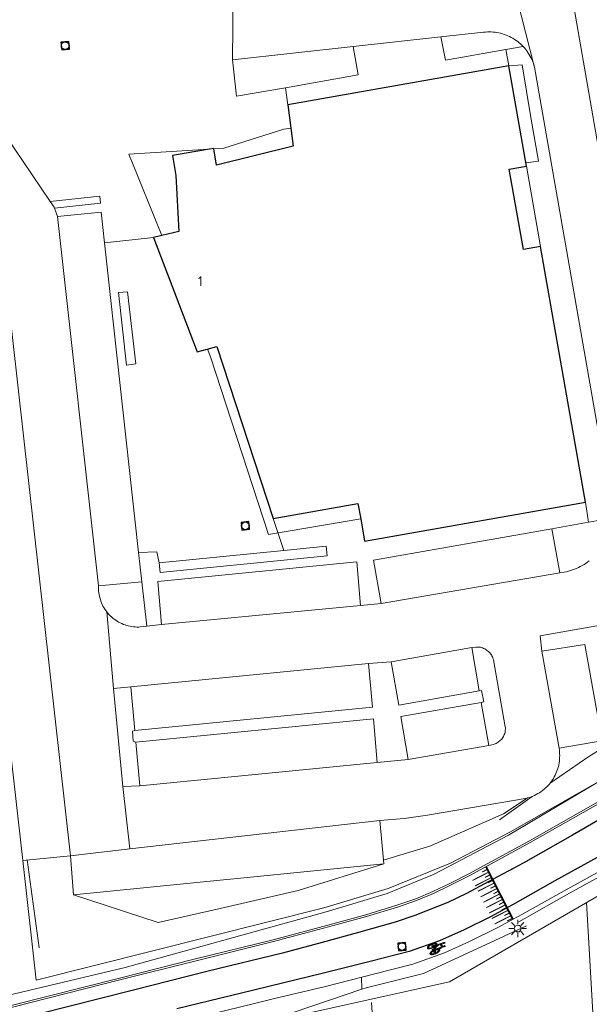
# Model space of a CAD drawing. Header units: metres. Extents: x 174282 to 175177, y 462028 to 462851.
# Tile 4 of 256: x 174359 to 174418, y 462181 to 462282. Entities that reach past the tile are written whole.
import ezdxf

# ---------------------------------------------------------------- set-up
doc = ezdxf.new("R2010")
doc.units = ezdxf.units.M
doc.linetypes.add('VW-1-1_STREEP', pattern=[2, 1, -1])
for name, color, linetype, lineweight in [('B-WE-IE-MEUBILAIR_WEGMEUBILAIR-LICHTMAST-S', 8, 'Continuous', 20), ('B-WE-OG-BEBOUWING-G', 8, 'Continuous', 30), ('B-WE-OG-BEBOUWING_HUISNUMMER-T20', 8, 'Continuous', 20), ('B-WE-OG-TERREIN_GROEN-G', 8, 'Continuous', 20), ('B-WE-OG-TERREINAFSCHEIDING-G', 8, 'IE-TERREINAFSCHEIDING-KUNSTMATIG-DICHT', 20), ('B-WE-OG-WEG_VERHARD_GESLOTEN -G', 8, 'Continuous', 20), ('B-WE-OG-WEG_VERHARD_OPEN -G', 8, 'Continuous', 20), ('B-WE-RI-VWA_RIOOLPUT_INSPECTIEPUT-S', 8, 'Continuous', 20), ('B-WE-VW-MARKERING_LANGS_STREEP_11_010-G', 8, 'VW-1-1_STREEP', 13), ('B-WE-VW-MARKERING_LANGS_STREEP_DOORGETROKKEN_010-G', 8, 'Continuous', 20), ('B-WE-VW-MARKERING_LANGS_STREEP_DOORGETROKKEN_020-G', 8, 'Continuous', 20), ('B-WE-VW-MARKERING_SYMBOOL-G', 8, 'Continuous', 20), ('B-XX-KG-GRENS_PERCEEL-BEREKEND-G', 213, 'Continuous', 20), ('B-XX-KG-GRENS_PERCEEL-G', 213, 'Continuous', 20)]:
    doc.layers.add(name, color=color, linetype=linetype, lineweight=lineweight)
doc.layers.add('B-WE-VH-MATERIAALGRENS-G', color=8, linetype='Continuous')
doc.styles.add('NLCS-ISO-M500-T20', font='NLCS-ISO.ttf', dxfattribs={"height": 1})
doc.linetypes.add('IE-TERREINAFSCHEIDING-KUNSTMATIG-DICHT', pattern='A,8,-1,[82,NLCS.SHX,S=0.75,R=90,X=0,Y=0],-1', length=10)

# ---------------------------------------------------------------- blocks, each defined once
blk = doc.blocks.new('B-SRI-PUT_VWA-SO')
at = {"flags": 128}
blk.add_lwpolyline([(-2, 2), (2, 2), (2, -2), (-2, -2)], close=True, dxfattribs=at)
at = {"lineweight": -3, "flags": 128}
blk.add_lwpolyline([(2, -2), (2, 2), (-2, 2), (-2, -2)], close=True, dxfattribs=at)
at = {"lineweight": -3}
blk.add_circle((0, 0), 2, dxfattribs=at)
blk = doc.blocks.new('Lichtmast bestaand')
for p, q in [((-0.45, 0), (-0.9, 0)), ((-0.32, 0.32), (-0.64, 0.64)), ((0, 0.45), (0, 0.9)), ((0.32, 0.32), (0.64, 0.64)), ((0.45, 0), (0.9, 0)), ((-0.32, -0.32), (-0.64, -0.64)), ((0, -0.9), (0, -0.45)), ((0.32, -0.32), (0.64, -0.64))]:
    blk.add_line(p, q)
blk.add_circle((0, 0), 0.35)
blk = doc.blocks.new('fietssymbool')
for p, q in [((-0.24, 1.24), (-0.26, 1.05)), ((-0.23, 1.35), (-0.24, 1.24)), ((-0.19, 1.74), (-0.23, 1.35)), ((-0.22, 0.99), (-0.2, 1.14)), ((-0.2, 1.14), (0.01, 0.56)), ((-0.18, 1.8), (-0.19, 1.74)), ((-0.18, 1.36), (-0.19, 1.25)), ((-0.19, 1.25), (-0.05, 0.85)), ((0.01, 1.36), (-0.18, 1.36)), ((-0.17, 1.52), (-0.15, 1.65)), ((-0.01, 1.52), (-0.17, 1.52)), ((-0.06, 1.86), (-0.11, 1.86)), ((-0.11, 1.7), (-0.06, 1.7)), ((-0.06, 1.7), (-0.06, 1.86)), ((0.16, 1.52), (-0.01, 1.52)), ((0.15, 1.36), (0.01, 1.36)), ((0.07, 0.65), (0.15, 1.36)), ((0.12, 1.73), (0.12, 1.71)), ((0.18, 1.26), (0.12, 0.65)), ((0.26, 1.74), (0.13, 1.74)), ((0.14, 1.67), (0.18, 1.65)), ((0.18, 1.65), (0.16, 1.52)), ((0.22, 1.06), (0.18, 1.26)), ((0.2, 1.43), (0.22, 1.62)), ((0.27, 1.05), (0.2, 1.43)), ((0.22, 1.62), (0.23, 1.61)), ((0.23, 1), (0.22, 1.06)), ((0.24, 1.61), (0.26, 1.73)), ((-0.47, 0.65), (-0.47, 0.57)), ((-0.47, 0.57), (-0.47, 0.49)), ((-0.43, 0.06), (-0.41, 0.03)), ((-0.36, 0.51), (-0.35, 0.61)), ((-0.3, 0.51), (-0.32, 0.49)), ((-0.29, 0.94), (-0.3, 0.95)), ((-0.3, 0.72), (-0.27, 0.92)), ((-0.29, 0.54), (-0.3, 0.51)), ((-0.27, 0.92), (-0.29, 0.94)), ((-0.27, 0.58), (-0.29, 0.54)), ((-0.26, 0.63), (-0.27, 0.58)), ((-0.23, 0.84), (-0.26, 0.63)), ((-0.22, 0.8), (-0.23, 0.84)), ((-0.21, 0.96), (-0.22, 0.99)), ((-0.2, 0.65), (-0.2, 0.73)), ((-0.16, 0.82), (-0.17, 0.87)), ((-0.14, 0.67), (-0.15, 0.74)), ((-0.05, 0.85), (0.02, 0.65)), ((0.01, 0.56), (0.01, 0.44)), ((0.02, 0.65), (0.07, 0.65)), ((0.1, 0.37), (0.14, 0.39)), ((0.12, 0.65), (0.14, 0.65)), ((0.19, 0.65), (0.33, 0.65)), ((0.31, 0.44), (0.19, 0.4)), ((0.2, 0.38), (0.19, 0.4)), ((0.2, 0.33), (0.2, 0.38)), ((0.22, 0.28), (0.2, 0.33)), ((0.24, 0.22), (0.22, 0.28)), ((0.25, 0.19), (0.24, 0.22)), ((0.28, 0.15), (0.25, 0.19)), ((0.38, 0.6), (0.38, 0.54)), ((0.47, 0.55), (0.47, 0.54))]:
    blk.add_line(p, q)
for centre, radius, start, end in [((-0.05, 0.76), 0.46, 144.84, 163.7347), ((-0.33, 0.97), 0.109, 49.4719, 144.8402), ((-0.11, 1.79), 0.0709, 90.0003, 167.2222), ((-0.1, 1.65), 0.0472, 90.3346, 174.1652), ((0.13, 1.73), 0.00945, 90, 180), ((0.17, 1.71), 0.0472, 179.9987, 232.7321), ((0.24, 1.62), 0.00945, 232.7338, 350.1781), ((0.26, 1.73), 0.00945, 350.178, 90), ((0.33, 0.97), 0.109, 35.1599, 127.3409), ((0.05, 0.76), 0.46, 16.2653, 35.16), ((1.17, 0.54), 1.7, 173.109, 186.8907), ((0.42, 0.63), 0.946, 163.7348, 173.1091), ((0.42, 0.45), 0.946, 186.8909, 196.2652), ((-0.05, 0.31), 0.46, 196.2653, 215.16), ((0.75, 0.54), 1.22, 171.9801, 188.0201), ((0.21, 0.62), 0.679, 161.2144, 171.9804), ((0.21, 0.46), 0.679, 188.0197, 198.7857), ((-0.12, 0.73), 0.324, 140.607, 161.2139), ((-0.12, 0.35), 0.324, 198.7858, 219.3928), ((-0.33, 0.11), 0.109, 215.16, 324.8403), ((-0.33, 0.9), 0.0567, 42.3697, 140.6065), ((-0.33, 0.18), 0.0567, 219.3929, 320.6065), ((-0.33, 0.51), 0.0236, 174.1445, 313.9589), ((-0.28, 0.6), 0.0709, 132.9961, 174.144), ((-0.39, 0.72), 0.0945, 312.9968, 354.1659), ((-0.54, 0.73), 0.324, 35.6142, 39.9143), ((-0.54, 0.35), 0.324, 320.6072, 341.2142), ((-0.62, 0.31), 0.46, 324.8397, 343.7344), ((-0.54, 0.73), 0.324, 18.7859, 20.7417), ((-0.87, 0.62), 0.679, 8.0196, 18.7856), ((-0.87, 0.46), 0.679, 341.2143, 351.9802), ((-0.62, 0.77), 0.457, 16.2195, 29.6382), ((-1.41, 0.54), 1.22, 351.9801, 8.0201), ((-1.09, 0.63), 0.946, 6.9581, 16.2652), ((-1.09, 0.45), 0.946, 343.7348, 353.1091), ((-1.83, 0.54), 1.7, 353.109, 6.9281), ((0.08, 0.44), 0.0709, 181.5909, 287.7002), ((1.83, 0.54), 1.7, 173.1096, 176.2418), ((1.83, 0.54), 1.7, 185.1223, 186.8909), ((1.09, 0.63), 0.946, 163.7348, 173.1091), ((1.09, 0.45), 0.946, 186.8909, 196.2652), ((0.62, 0.76), 0.46, 148.5594, 163.7348), ((0.62, 0.31), 0.46, 196.2653, 215.16), ((1.41, 0.54), 1.22, 171.9818, 174.8415), ((1.41, 0.54), 1.22, 186.4108, 188.0207), ((0.87, 0.62), 0.679, 161.2144, 171.9804), ((0.87, 0.46), 0.679, 188.0197, 198.7857), ((0.53, 0.73), 0.324, 140.607, 161.2139), ((0.53, 0.35), 0.324, 198.7858, 219.3928), ((0.33, 0.11), 0.109, 215.16, 324.8403), ((0.33, 0.9), 0.0567, 39.3929, 140.6065), ((0.33, 0.18), 0.0567, 219.3929, 320.6065), ((0.28, 0.54), 0.104, 287.7005, 0.0001), ((0.33, 0.6), 0.0472, 0, 90), ((0.12, 0.73), 0.324, 18.7861, 39.393), ((0.12, 0.35), 0.324, 320.6072, 341.2142), ((0.05, 0.31), 0.46, 324.84, 343.7347), ((-0.22, 0.62), 0.679, 8.0196, 18.7856), ((-0.22, 0.46), 0.679, 341.2143, 351.9803), ((-0.75, 0.54), 1.22, 0.6421, 8.0201), ((-0.75, 0.54), 1.22, 351.9802, 0.0002), ((-0.42, 0.63), 0.946, 6.8909, 16.2652), ((-0.42, 0.45), 0.946, 343.7348, 353.1091), ((-1.17, 0.54), 1.7, 353.1093, 6.891)]:
    blk.add_arc(centre, radius, start, end)
for points in [[(-0.39, 0.92), (-0.45, 0.99), (-0.36, 0.95), (-0.42, 1.04)], [(-0.36, 0.95), (-0.42, 1.04), (-0.35, 0.95), (-0.39, 1.06)], [(-0.35, 0.95), (-0.39, 1.06), (-0.33, 0.96), (-0.35, 1.08)], [(-0.33, 0.96), (-0.35, 1.08), (-0.31, 0.95), (-0.32, 1.08)], [(-0.31, 0.95), (-0.32, 1.08), (-0.3, 0.94), (-0.28, 1.06)], [(-0.3, 0.94), (-0.28, 1.06), (-0.26, 1.05)], [(-0.3, 0.94), (-0.26, 1.05), (-0.22, 0.99)], [(-0.19, 1.74), (-0.15, 1.65), (-0.26, 1.05), (-0.22, 0.99)], [(0.02, 0.65), (-0.19, 1.25), (0.01, 0.56), (-0.2, 1.14)], [(-0.15, 1.65), (-0.19, 1.74), (-0.15, 1.67), (-0.18, 1.81)], [(-0.15, 1.67), (-0.18, 1.81), (-0.14, 1.68), (-0.17, 1.82)], [(0.15, 1.36), (0.16, 1.52), (-0.18, 1.36), (-0.17, 1.52)], [(-0.14, 1.68), (-0.17, 1.82), (-0.13, 1.69), (-0.16, 1.83)], [(-0.13, 1.69), (-0.16, 1.83), (-0.13, 1.69), (-0.15, 1.84)], [(-0.13, 1.69), (-0.15, 1.84), (-0.12, 1.69), (-0.13, 1.85)], [(-0.12, 1.69), (-0.13, 1.85), (-0.11, 1.69), (-0.12, 1.86)], [(-0.11, 1.69), (-0.12, 1.86), (-0.11, 1.7), (-0.11, 1.86)], [(-0.06, 1.7), (-0.06, 1.86), (-0.11, 1.7), (-0.11, 1.86)], [(0.07, 0.65), (0.12, 0.65), (0.18, 1.65), (0.22, 1.62)], [(0.14, 1.73), (0.12, 1.73), (0.13, 1.74)], [(0.12, 1.73), (0.14, 1.73), (0.12, 1.71), (0.14, 1.71)], [(0.14, 1.71), (0.12, 1.71), (0.13, 1.7)], [(0.14, 1.73), (0.13, 1.74), (0.13, 1.74)], [(0.14, 1.73), (0.13, 1.74), (0.13, 1.74)], [(0.13, 1.74), (0.14, 1.67), (0.26, 1.74), (0.23, 1.61)], [(0.14, 1.71), (0.13, 1.68), (0.14, 1.68)], [(0.14, 1.71), (0.13, 1.69), (0.13, 1.68)], [(0.14, 1.71), (0.13, 1.7), (0.13, 1.69)], [(0.14, 1.71), (0.14, 1.68), (0.14, 1.67)], [(0.22, 1.06), (0.27, 1.05), (0.18, 1.26), (0.2, 1.43)], [(0.22, 1.06), (0.23, 1), (0.27, 1.05)], [(0.25, 1.73), (0.26, 1.73), (0.23, 1.62), (0.24, 1.61)], [(0.23, 1.62), (0.24, 1.61), (0.24, 1.61)], [(0.23, 1.62), (0.24, 1.61), (0.24, 1.61)], [(0.23, 1.62), (0.23, 1.61), (0.24, 1.61)], [(0.23, 1.62), (0.23, 1.61), (0.23, 1.61)], [(0.3, 0.95), (0.27, 1.05), (0.28, 0.93), (0.23, 1)], [(0.25, 1.73), (0.26, 1.74), (0.26, 1.73)], [(0.25, 1.73), (0.26, 1.74), (0.26, 1.74)], [(0.25, 1.73), (0.26, 1.74), (0.26, 1.74)], [(0.25, 1.73), (0.26, 1.74), (0.26, 1.74)], [(0.31, 0.95), (0.3, 1.07), (0.3, 0.95), (0.27, 1.05)], [(0.32, 0.96), (0.34, 1.08), (0.31, 0.95), (0.3, 1.07)], [(0.34, 0.95), (0.38, 1.07), (0.32, 0.96), (0.34, 1.08)], [(0.36, 0.95), (0.42, 1.04), (0.34, 0.95), (0.38, 1.07)], [(0.37, 0.93), (0.45, 0.98), (0.36, 0.95), (0.42, 1.04)], [(-0.47, 0.66), (-0.53, 0.68), (-0.46, 0.73), (-0.52, 0.75)], [(-0.47, 0.6), (-0.53, 0.61), (-0.47, 0.66), (-0.53, 0.68)], [(-0.47, 0.48), (-0.53, 0.48), (-0.47, 0.6), (-0.53, 0.61)], [(-0.47, 0.41), (-0.53, 0.41), (-0.47, 0.48), (-0.53, 0.48)], [(-0.46, 0.34), (-0.52, 0.33), (-0.47, 0.41), (-0.53, 0.41)], [(-0.46, 0.73), (-0.52, 0.75), (-0.45, 0.77), (-0.51, 0.81)], [(-0.44, 0.28), (-0.51, 0.27), (-0.46, 0.34), (-0.52, 0.33)], [(-0.45, 0.77), (-0.51, 0.81), (-0.44, 0.82), (-0.49, 0.87)], [(-0.43, 0.25), (-0.5, 0.21), (-0.44, 0.28), (-0.51, 0.27)], [(-0.42, 0.23), (-0.48, 0.16), (-0.43, 0.25), (-0.5, 0.21)], [(-0.44, 0.82), (-0.49, 0.87), (-0.41, 0.88), (-0.47, 0.94)], [(-0.41, 0.2), (-0.45, 0.1), (-0.42, 0.23), (-0.48, 0.16)], [(-0.41, 0.88), (-0.47, 0.94), (-0.39, 0.92), (-0.45, 0.99)], [(-0.39, 0.17), (-0.42, 0.05), (-0.41, 0.2), (-0.45, 0.1)], [(-0.38, 0.15), (-0.4, 0.02), (-0.39, 0.17), (-0.42, 0.05)], [(-0.35, 0.13), (-0.35, 0), (-0.38, 0.15), (-0.4, 0.02)], [(-0.35, 0.56), (-0.35, 0.5), (-0.36, 0.52), (-0.36, 0.51)], [(-0.34, 0.63), (-0.33, 0.49), (-0.35, 0.62), (-0.34, 0.49)], [(-0.35, 0.62), (-0.34, 0.49), (-0.35, 0.59), (-0.35, 0.49)], [(-0.35, 0.59), (-0.35, 0.49), (-0.35, 0.56), (-0.35, 0.5)], [(-0.34, 0.12), (-0.31, 0), (-0.35, 0.13), (-0.35, 0)], [(-0.33, 0.65), (-0.32, 0.49), (-0.34, 0.63), (-0.33, 0.49)], [(-0.31, 0.13), (-0.26, 0.02), (-0.34, 0.12), (-0.31, 0)], [(-0.31, 0.67), (-0.28, 0.54), (-0.33, 0.65), (-0.3, 0.51)], [(-0.33, 0.65), (-0.3, 0.51), (-0.33, 0.65), (-0.32, 0.49)], [(-0.3, 0.7), (-0.27, 0.58), (-0.31, 0.67), (-0.28, 0.54)], [(-0.29, 0.14), (-0.22, 0.08), (-0.31, 0.13), (-0.26, 0.02)], [(-0.27, 0.92), (-0.23, 0.84), (-0.3, 0.72), (-0.26, 0.63)], [(-0.3, 0.72), (-0.26, 0.63), (-0.3, 0.7), (-0.27, 0.58)], [(-0.2, 0.95), (-0.27, 0.92), (-0.22, 0.99), (-0.29, 0.94)], [(-0.22, 0.08), (-0.29, 0.14), (-0.19, 0.15), (-0.25, 0.2)], [(-0.18, 0.88), (-0.23, 0.84), (-0.2, 0.95), (-0.27, 0.92)], [(-0.19, 0.15), (-0.25, 0.2), (-0.17, 0.22), (-0.22, 0.28)], [(-0.16, 0.83), (-0.22, 0.81), (-0.18, 0.88), (-0.23, 0.84)], [(-0.15, 0.75), (-0.21, 0.76), (-0.16, 0.83), (-0.22, 0.81)], [(-0.17, 0.22), (-0.22, 0.28), (-0.15, 0.32), (-0.21, 0.34)], [(-0.14, 0.67), (-0.2, 0.69), (-0.15, 0.75), (-0.21, 0.76)], [(-0.15, 0.32), (-0.21, 0.34), (-0.14, 0.42), (-0.19, 0.44)], [(-0.14, 0.59), (-0.19, 0.6), (-0.14, 0.67), (-0.2, 0.69)], [(-0.13, 0.52), (-0.19, 0.52), (-0.14, 0.59), (-0.19, 0.6)], [(-0.14, 0.42), (-0.19, 0.44), (-0.13, 0.52), (-0.19, 0.52)], [(0.01, 0.44), (0.01, 0.56), (0.08, 0.45), (0.02, 0.65)], [(0.01, 0.44), (0.08, 0.45), (0.02, 0.41)], [(0.02, 0.65), (0.33, 0.65), (0.1, 0.37), (0.31, 0.44)], [(0.08, 0.45), (0.02, 0.41), (0.03, 0.39)], [(0.08, 0.45), (0.03, 0.39), (0.05, 0.38)], [(0.08, 0.45), (0.05, 0.38), (0.06, 0.37)], [(0.08, 0.45), (0.06, 0.37), (0.08, 0.37)], [(0.08, 0.45), (0.08, 0.37), (0.1, 0.37)], [(0.2, 0.73), (0.15, 0.74), (0.19, 0.68), (0.14, 0.69)], [(0.19, 0.68), (0.14, 0.69), (0.19, 0.65), (0.14, 0.65)], [(0.19, 0.4), (0.14, 0.39), (0.2, 0.35), (0.15, 0.33)], [(0.22, 0.8), (0.16, 0.81), (0.2, 0.73), (0.15, 0.74)], [(0.2, 0.35), (0.15, 0.33), (0.21, 0.3), (0.16, 0.28)], [(0.23, 0.85), (0.17, 0.88), (0.22, 0.8), (0.16, 0.81)], [(0.21, 0.3), (0.16, 0.28), (0.23, 0.24), (0.17, 0.22)], [(0.25, 0.89), (0.2, 0.94), (0.23, 0.85), (0.17, 0.88)], [(0.23, 0.24), (0.17, 0.22), (0.26, 0.18), (0.19, 0.15)], [(0.26, 0.18), (0.19, 0.15), (0.29, 0.14), (0.22, 0.08)], [(0.28, 0.93), (0.23, 1), (0.25, 0.89), (0.2, 0.94)], [(0.29, 0.14), (0.22, 0.08), (0.29, 0.13), (0.25, 0.04)], [(0.29, 0.13), (0.25, 0.04), (0.32, 0.12), (0.29, 0.01)], [(0.32, 0.12), (0.29, 0.01), (0.33, 0.12), (0.33, 0)], [(0.32, 0.53), (0.31, 0.44), (0.33, 0.45)], [(0.38, 0.6), (0.33, 0.61), (0.38, 0.54), (0.32, 0.53)], [(0.32, 0.53), (0.38, 0.52), (0.32, 0.53), (0.38, 0.54)], [(0.32, 0.53), (0.37, 0.49), (0.32, 0.53), (0.38, 0.52)], [(0.32, 0.53), (0.36, 0.47), (0.32, 0.53), (0.37, 0.49)], [(0.32, 0.53), (0.33, 0.45), (0.32, 0.53), (0.36, 0.47)], [(0.33, 0.61), (0.36, 0.64), (0.33, 0.65), (0.35, 0.65)], [(0.33, 0.61), (0.38, 0.62), (0.36, 0.64)], [(0.33, 0.61), (0.38, 0.6), (0.38, 0.62)], [(0.33, 0.12), (0.33, 0), (0.34, 0.12), (0.36, 0)], [(0.34, 0.12), (0.36, 0), (0.35, 0.13), (0.39, 0.01)], [(0.35, 0.13), (0.39, 0.01), (0.37, 0.14), (0.42, 0.04)], [(0.39, 0.91), (0.47, 0.94), (0.37, 0.93), (0.45, 0.98)], [(0.37, 0.14), (0.42, 0.04), (0.39, 0.17), (0.45, 0.09)], [(0.42, 0.86), (0.49, 0.9), (0.39, 0.91), (0.47, 0.94)], [(0.39, 0.17), (0.45, 0.09), (0.4, 0.19), (0.47, 0.13)], [(0.4, 0.19), (0.47, 0.13), (0.41, 0.21), (0.49, 0.18)], [(0.41, 0.21), (0.49, 0.18), (0.43, 0.25), (0.5, 0.22)], [(0.43, 0.83), (0.5, 0.86), (0.42, 0.86), (0.49, 0.9)], [(0.44, 0.78), (0.51, 0.8), (0.43, 0.83), (0.5, 0.86)], [(0.43, 0.25), (0.5, 0.22), (0.44, 0.28), (0.51, 0.27)], [(0.46, 0.71), (0.52, 0.73), (0.44, 0.78), (0.51, 0.8)], [(0.44, 0.28), (0.51, 0.27), (0.45, 0.35), (0.52, 0.33)], [(0.45, 0.35), (0.52, 0.33), (0.46, 0.42), (0.53, 0.4)], [(0.46, 0.64), (0.53, 0.63), (0.46, 0.71), (0.52, 0.73)], [(0.47, 0.47), (0.53, 0.47), (0.46, 0.64), (0.53, 0.63)], [(0.46, 0.42), (0.53, 0.4), (0.47, 0.47), (0.53, 0.47)]]:
    blk.add_solid(points)

msp = doc.modelspace()

# ---------------------------------------------------------------- linework, layer by layer
at = {"layer": 'B-WE-OG-BEBOUWING-G'}
msp.add_lwpolyline([(174385.08, 462231.03), (174393.82, 462232.57), (174394.1, 462230.99), (174394.51, 462228.67), (174417.28, 462232.7), (174412.64, 462259.07), (174410.87, 462258.76), (174409.41, 462267.04), (174411.19, 462267.35), (174409.38, 462277.69), (174386.61, 462273.68), (174386.92, 462271.28), (174387.16, 462269.42), (174379.26, 462267.44), (174378.96, 462269.13), (174378.96, 462269.18), (174378.54, 462269.11), (174374.7, 462268.44), (174375.04, 462266.39), (174375.37, 462260.61), (174373.61, 462260.19), (174372.75, 462259.99), (174377.27, 462248.2), (174378.29, 462248.49), (174379.28, 462248.76), (174385.08, 462231.03)], dxfattribs=at)
at = {"layer": 'B-WE-OG-TERREIN_GROEN-G'}
msp.add_line((174396.48, 462195.39), (174396.44, 462195.79), dxfattribs=at)
for points in [[(174402.37, 462280.68), (174402.84, 462278.29), (174409.06, 462279.38), (174410.84, 462279.69), (174410.72, 462279.81), (174410.58, 462279.95), (174410.43, 462280.08), (174410.28, 462280.2), (174410.12, 462280.31), (174409.95, 462280.42), (174409.79, 462280.53), (174409.62, 462280.62), (174409.44, 462280.71), (174409.26, 462280.8), (174409.08, 462280.87), (174408.9, 462280.94), (174408.71, 462281), (174408.52, 462281.05), (174408.33, 462281.09), (174408.14, 462281.13), (174407.94, 462281.16), (174407.75, 462281.18), (174407.55, 462281.19), (174407.35, 462281.2), (174407.16, 462281.19), (174406.96, 462281.18), (174406.77, 462281.16), (174402.37, 462280.68)], [(174393.31, 462279.68), (174380.88, 462278.31), (174381.32, 462274.55), (174386.36, 462275.44), (174393.83, 462276.75), (174393.31, 462279.68)], [(174417.58, 462230.63), (174413.8, 462229.95), (174414.63, 462225.42), (174415.08, 462225.49), (174415.3, 462225.53), (174415.51, 462225.59), (174415.72, 462225.65), (174415.93, 462225.71), (174416.13, 462225.79), (174416.34, 462225.87), (174416.54, 462225.96), (174416.73, 462226.05), (174416.92, 462226.16), (174417.11, 462226.27), (174417.3, 462226.38), (174417.48, 462226.51), (174417.65, 462226.64)], [(174419.97, 462231.06), (174417.58, 462230.63)], [(174372.08, 462219.9), (174371.54, 462224.49), (174367.09, 462224.07), (174367.09, 462223.89), (174367.09, 462223.71), (174367.1, 462223.53), (174367.12, 462223.35), (174367.15, 462223.18), (174367.18, 462223), (174367.23, 462222.82), (174367.28, 462222.65), (174367.33, 462222.48), (174367.4, 462222.31), (174367.47, 462222.15), (174367.55, 462221.99), (174367.64, 462221.83), (174367.73, 462221.68), (174367.83, 462221.53), (174367.94, 462221.38), (174368.05, 462221.24), (174368.17, 462221.11), (174368.3, 462220.98), (174368.43, 462220.86), (174368.57, 462220.74), (174368.71, 462220.63), (174368.86, 462220.52), (174369.01, 462220.43), (174369.16, 462220.33), (174369.32, 462220.25), (174369.48, 462220.17), (174369.65, 462220.1), (174369.82, 462220.04), (174369.99, 462219.99), (174370.16, 462219.94), (174370.34, 462219.9), (174370.52, 462219.87), (174370.7, 462219.84), (174370.87, 462219.83), (174371.05, 462219.82), (174371.23, 462219.82), (174371.39, 462219.83), (174372.08, 462219.9)], [(174419.39, 462207.56), (174419.84, 462207.83), (174422.45, 462209.38), (174422.44, 462209.47), (174421.88, 462213.36), (174421, 462216.99), (174419.93, 462219.96), (174419.83, 462219.99), (174419.55, 462220.05), (174419.02, 462220.06), (174412.58, 462218.9), (174412.78, 462217.32), (174417.2, 462218.03), (174418.97, 462208.09), (174418.94, 462208.09)], [(174418.94, 462208.09), (174414.54, 462207.32), (174414.57, 462207.13), (174414.59, 462206.95), (174414.6, 462206.76), (174414.61, 462206.57), (174414.6, 462206.38), (174414.59, 462206.19), (174414.57, 462206), (174414.55, 462205.81), (174414.51, 462205.62), (174414.47, 462205.44), (174414.42, 462205.25), (174414.36, 462205.07), (174414.29, 462204.89), (174414.22, 462204.72), (174414.14, 462204.55), (174414.05, 462204.38), (174413.96, 462204.21), (174413.85, 462204.05), (174413.75, 462203.9), (174413.63, 462203.75), (174413.62, 462203.73), (174417.6, 462206.48), (174419.39, 462207.56)], [(174411.24, 462202.18), (174411.29, 462202.2), (174411.48, 462202.25), (174411.66, 462202.31), (174411.83, 462202.38), (174412.01, 462202.46), (174412.18, 462202.54), (174412.34, 462202.64), (174412.51, 462202.73), (174412.67, 462202.84), (174412.82, 462202.95), (174412.97, 462203.07), (174413.11, 462203.19), (174413.25, 462203.32), (174413.38, 462203.46), (174413.51, 462203.6), (174413.62, 462203.73)], [(174396.06, 462199.87), (174396.44, 462195.79), (174398.12, 462196.31), (174401.23, 462197.21), (174408.8, 462200.57), (174411.24, 462202.18), (174400.98, 462200.41), (174398.59, 462200.09), (174396.06, 462199.87)], [(174359.28, 462195.75), (174364.19, 462196.24), (174364.52, 462192.22)], [(174396.48, 462195.39), (174364.52, 462192.22), (174373.22, 462189.35), (174379.63, 462190.81), (174387.67, 462192.64), (174396.48, 462195.39)], [(174394.67, 462182.61), (174394.23, 462182.49), (174394.19, 462183.71)]]:
    msp.add_lwpolyline(points, dxfattribs=at)
at = {"layer": 'B-WE-OG-TERREINAFSCHEIDING-G', "ltscale": 0.5}
for p, q in [((174411.76, 462202.35), (174408.39, 462199.94)), ((174359.74, 462195.8), (174360.99, 462186.75))]:
    msp.add_line(p, q, dxfattribs=at)
msp.add_lwpolyline([(174411.17, 462189.02), (174400.57, 462184.09), (174394.67, 462182.61)], dxfattribs=at)
at = {"layer": 'B-WE-OG-WEG_VERHARD_GESLOTEN -G'}
for points in [[(174419.86, 462202.31), (174411.57, 462197.6), (174405.35, 462194.19), (174403.37, 462193.21), (174401.62, 462192.36), (174399.84, 462191.62), (174397.88, 462190.94), (174394.69, 462189.97), (174391.3, 462189.03), (174385.12, 462187.38), (174377.01, 462185.36), (174369.29, 462183.43), (174350.9, 462178.78)], [(174424.95, 462198.13), (174420.12, 462195.41), (174415.05, 462192.63), (174410.72, 462190.18), (174408.17, 462188.79), (174405.32, 462187.38), (174402.73, 462186.22), (174399.49, 462185.06), (174395.41, 462184.02), (174390.46, 462182.77), (174385.08, 462181.47), (174383.29, 462181.03), (174375.43, 462179.12)], [(174425.2, 462197.69), (174420.36, 462194.98), (174415.29, 462192.19), (174410.96, 462189.74), (174410.4, 462189.43)]]:
    msp.add_lwpolyline(points, dxfattribs=at)
at = {"layer": 'B-WE-OG-WEG_VERHARD_OPEN -G'}
for p, q in [((174411.99, 462277.66), (174409.24, 462288.38)), ((174393.31, 462279.68), (174402.37, 462280.68)), ((174409.06, 462279.38), (174409.38, 462277.69)), ((174386.36, 462275.44), (174386.61, 462273.68)), ((174362.86, 462262.15), (174362.54, 462263.02)), ((174367.09, 462224.07), (174362.86, 462262.15)), ((174372.75, 462259.99), (174367.71, 462259.44)), ((174367.71, 462259.44), (174371.21, 462227.52)), ((174352.17, 462258.64), (174359.28, 462195.75)), ((174417.58, 462230.63), (174417.28, 462232.7)), ((174386.19, 462227.73), (174385.08, 462231.03)), ((174371.21, 462227.52), (174371.54, 462224.49)), ((174386.19, 462227.73), (174373.34, 462226.44)), ((174414.63, 462225.42), (174396.2, 462222.25)), ((174367.94, 462221.38), (174368.64, 462213.47)), ((174394.09, 462222.04), (174373.57, 462220.07)), ((174396.2, 462222.25), (174394.09, 462222.04)), ((174373.57, 462220.07), (174372.08, 462219.9)), ((174397.25, 462216.25), (174405.56, 462217.7)), ((174405.56, 462217.7), (174406.32, 462213.24)), ((174414.54, 462207.32), (174412.78, 462217.32)), ((174394.91, 462216.06), (174397.25, 462216.25)), ((174370.41, 462213.65), (174394.91, 462216.06)), ((174370.41, 462213.65), (174368.64, 462213.47)), ((174368.64, 462213.47), (174369.59, 462203.38)), ((174370.82, 462209.17), (174370.41, 462213.65)), ((174406.53, 462212.04), (174407.32, 462207.62)), ((174371.35, 462203.46), (174370.93, 462207.94)), ((174407.32, 462207.62), (174398.99, 462206.16)), ((174398.99, 462206.16), (174395.8, 462205.86)), ((174395.8, 462205.86), (174371.35, 462203.46)), ((174369.59, 462203.38), (174371.35, 462203.46)), ((174369.59, 462203.38), (174370.33, 462196.94)), ((174370.33, 462196.94), (174396.06, 462199.87)), ((174394.23, 462182.49), (174387.26, 462180.11))]:
    msp.add_line(p, q, dxfattribs=at)
for points in [[(174362.1, 462263.72), (174357.46, 462270.57), (174357.37, 462270.7), (174357.27, 462270.85), (174357.17, 462271.01), (174357.08, 462271.17), (174357, 462271.34), (174356.93, 462271.51), (174356.86, 462271.69), (174356.8, 462271.86), (174356.75, 462272.04), (174356.7, 462272.22), (174356.67, 462272.4), (174356.64, 462272.59), (174356.62, 462272.77), (174353.69, 462299.67)], [(174415.64, 462290.38), (174414.95, 462290.18), (174420.13, 462260.47)], [(174382.46, 462285.41), (174380.97, 462285.24), (174380.88, 462278.31)], [(174410.84, 462279.69), (174410.97, 462279.54), (174411.1, 462279.39), (174411.22, 462279.24), (174411.33, 462279.08), (174411.44, 462278.91), (174411.54, 462278.74), (174411.63, 462278.57), (174411.72, 462278.39), (174411.8, 462278.21), (174411.87, 462278.03), (174411.93, 462277.85), (174411.99, 462277.66)], [(174422.59, 462218.37), (174419.97, 462231.06), (174419.98, 462231.28), (174419.98, 462231.5), (174419.97, 462231.72), (174419.95, 462231.94), (174419.93, 462232.15), (174419.9, 462232.37), (174419.88, 462232.47), (174419.72, 462233.38), (174412.02, 462277.55), (174411.99, 462277.66)], [(174362.54, 462263.02), (174367.29, 462263.52), (174367.22, 462264.27), (174362.1, 462263.72)], [(174362.1, 462263.72), (174362.51, 462263.11), (174362.54, 462263.02)], [(174367.71, 462259.44), (174367.36, 462262.62), (174362.86, 462262.15)], [(174357.15, 462259.19), (174364.19, 462196.24), (174370.33, 462196.94)], [(174370.09, 462254.4), (174369.14, 462254.31), (174369.98, 462246.84), (174370.93, 462246.97), (174370.09, 462254.4)], [(174396.2, 462222.25), (174395.43, 462226.71), (174413.8, 462229.95)], [(174371.21, 462227.52), (174373.11, 462227.59), (174373.34, 462226.44)], [(174373.34, 462226.44), (174373.44, 462225.45), (174390.64, 462227.16), (174390.54, 462228.17), (174386.19, 462227.73)], [(174373.57, 462220.07), (174373.19, 462224.52), (174393.69, 462226.53), (174394.09, 462222.04)], [(174407.32, 462207.62), (174407.78, 462207.72), (174407.84, 462207.74), (174407.95, 462207.78), (174408.05, 462207.82), (174408.15, 462207.88), (174408.25, 462207.94), (174408.35, 462208.01), (174408.44, 462208.08), (174408.52, 462208.16), (174408.6, 462208.24), (174408.67, 462208.33), (174408.74, 462208.43), (174408.8, 462208.53), (174408.85, 462208.63), (174408.9, 462208.74), (174408.94, 462208.85), (174408.97, 462208.96), (174408.99, 462209.07), (174409, 462209.19), (174409.01, 462209.31), (174409.01, 462209.42), (174409, 462209.54), (174407.78, 462216.43), (174407.76, 462216.52), (174407.72, 462216.63), (174407.68, 462216.74), (174407.62, 462216.84), (174407.57, 462216.94), (174407.5, 462217.04), (174407.43, 462217.13), (174407.35, 462217.22), (174407.26, 462217.31), (174407.17, 462217.38), (174407.08, 462217.45), (174406.98, 462217.52), (174406.88, 462217.57), (174406.77, 462217.62), (174406.66, 462217.67), (174406.55, 462217.7), (174406.43, 462217.73), (174406.32, 462217.75), (174406.2, 462217.76), (174406.08, 462217.76), (174405.96, 462217.76), (174405.56, 462217.7)], [(174406.32, 462213.24), (174398.02, 462211.78), (174397.25, 462216.25)], [(174394.91, 462216.06), (174395.31, 462211.56), (174370.82, 462209.17)], [(174406.32, 462213.24), (174406.55, 462213.29), (174406.8, 462212.12), (174406.53, 462212.04)], [(174398.99, 462206.16), (174398.24, 462210.6), (174406.53, 462212.04)], [(174370.93, 462207.94), (174395.41, 462210.37), (174395.8, 462205.86)], [(174370.93, 462207.94), (174370.65, 462208.05), (174370.6, 462209.1), (174370.82, 462209.17)], [(174424.14, 462207.35), (174423.9, 462207.07), (174423.63, 462206.81), (174423.34, 462206.58), (174409.48, 462198.66), (174403.34, 462195.47), (174396.93, 462192.87), (174390.31, 462190.87), (174360.65, 462183.41), (174359.28, 462195.75)], [(174419.76, 462202.49), (174411.48, 462197.77), (174405.26, 462194.36), (174403.28, 462193.39), (174401.53, 462192.54), (174399.77, 462191.8), (174397.82, 462191.13), (174394.63, 462190.16), (174391.24, 462189.22), (174385.07, 462187.57), (174376.96, 462185.56), (174369.24, 462183.63), (174350.85, 462178.97)]]:
    msp.add_lwpolyline(points, dxfattribs=at)
at = {"layer": 'B-WE-VH-MATERIAALGRENS-G'}
for points in [[(174441.57, 462214.11), (174431.94, 462208), (174426.15, 462204.42), (174420.91, 462201.24), (174415.92, 462198.35), (174410.85, 462195.47), (174407.76, 462193.82), (174405, 462192.33), (174403.07, 462191.42), (174399.68, 462190.06), (174397.67, 462189.4), (174393.86, 462188.33), (174390.14, 462187.29), (174386.06, 462186.2), (174378.39, 462184.33), (174370.56, 462182.35), (174351.22, 462177.47), (174350.75, 462177.35), (174348.17, 462176.83), (174334.78, 462173.6), (174312.24, 462168.06), (174295.11, 462164.05), (174288.9, 462162.8), (174285.35, 462162.22)], [(174443.28, 462211.38), (174442.24, 462210.77), (174438.34, 462208.32), (174433.05, 462204.98), (174429.61, 462202.8), (174426.38, 462200.65), (174424.35, 462199.41), (174419.46, 462196.59), (174414.09, 462193.64), (174410.06, 462191.36), (174407.54, 462189.98), (174404.75, 462188.6), (174402.23, 462187.48), (174399.09, 462186.36), (174395.08, 462185.33), (174390.14, 462184.08), (174384.76, 462182.78), (174382.97, 462182.34), (174375.17, 462180.44)]]:
    msp.add_lwpolyline(points, dxfattribs=at)
at = {"layer": 'B-WE-VW-MARKERING_LANGS_STREEP_11_010-G', "linetype": 'Continuous', "const_width": 0.1, "flags": 128}
for points in [[(174416.24, 462198.54), (174417.11, 462199.04)], [(174414.5, 462197.55), (174415.37, 462198.04)], [(174412.77, 462196.56), (174413.64, 462197.05)], [(174411.03, 462195.57), (174411.9, 462196.06)], [(174409.27, 462194.62), (174410.15, 462195.09)], [(174416.02, 462194.7), (174416.9, 462195.19)], [(174414.27, 462193.74), (174415.14, 462194.22)], [(174412.53, 462192.76), (174413.4, 462193.25)], [(174410.79, 462191.77), (174411.66, 462192.26)]]:
    msp.add_lwpolyline(points, dxfattribs=at)
at = {"layer": 'B-WE-VW-MARKERING_LANGS_STREEP_DOORGETROKKEN_010-G', "const_width": 0.1}
for points in [[(174405.61, 462193.69), (174407.3, 462194.55)], [(174405.89, 462193.13), (174407.58, 462193.99)], [(174406.62, 462194.56), (174407.15, 462194.83)], [(174406.91, 462194), (174407.44, 462194.27)], [(174406.18, 462192.57), (174407.87, 462193.43)], [(174406.46, 462192), (174408.16, 462192.87)], [(174407.19, 462193.44), (174407.73, 462193.71)], [(174407.48, 462192.88), (174408.01, 462193.15)], [(174406.75, 462191.44), (174408.44, 462192.31)], [(174407.77, 462192.31), (174408.3, 462192.59)], [(174408.05, 462191.75), (174408.59, 462192.03)], [(174407.04, 462190.88), (174408.73, 462191.75)], [(174407.32, 462190.32), (174409.02, 462191.18)], [(174408.34, 462191.19), (174408.87, 462191.47)], [(174408.62, 462190.63), (174409.16, 462190.9)], [(174407.61, 462189.76), (174409.3, 462190.62)], [(174407.9, 462189.2), (174409.59, 462190.06)], [(174408.91, 462190.07), (174409.45, 462190.34)], [(174409.2, 462189.51), (174409.73, 462189.78)]]:
    msp.add_lwpolyline(points, dxfattribs=at)
at = {"layer": 'B-WE-VW-MARKERING_LANGS_STREEP_DOORGETROKKEN_020-G', "const_width": 0.2}
msp.add_lwpolyline([(174407.02, 462195.1), (174409.79, 462189.67)], dxfattribs=at)
at = {"layer": 'B-XX-KG-GRENS_PERCEEL-BEREKEND-G'}
msp.add_lwpolyline([(174370.25, 462175.92), (174403.26, 462183.25), (174430.21, 462198.83)], dxfattribs=at)
at = {"layer": 'B-XX-KG-GRENS_PERCEEL-G', "flags": 128}
for points in [[(174411.13, 462267.68), (174412.41, 462267.87), (174411.64, 462272.37), (174410.74, 462277.81), (174409.38, 462277.69), (174386.61, 462273.68), (174386.92, 462271.28), (174386.2, 462271.15), (174380, 462269.19), (174378.97, 462269.12), (174378.96, 462269.18), (174378.44, 462269.09), (174370.22, 462268.58), (174373.6, 462260.19)], [(174373.6, 462260.19), (174372.75, 462259.99), (174377.27, 462248.2), (174378.31, 462248.49), (174378.64, 462247.7), (174384.59, 462229.36), (174394.1, 462230.98), (174394.51, 462228.67), (174417.28, 462232.7), (174412.64, 462259.07), (174411.19, 462267.35), (174411.13, 462267.68)], [(174354.09, 462180.97), (174369.83, 462184.72), (174390.54, 462190.46), (174396.83, 462192.36), (174401.67, 462194.34), (174409.34, 462198.37), (174430.09, 462210.69), (174436.93, 462214.9), (174437.96, 462215.55)], [(174417.37, 462191.4), (174420.01, 462145.41), (174409.73, 462144.43)], [(174397.68, 462143.6), (174395.22, 462181.12)]]:
    msp.add_lwpolyline(points, dxfattribs=at)

# ---------------------------------------------------------------- block references
at = {"layer": 'B-WE-IE-MEUBILAIR_WEGMEUBILAIR-LICHTMAST-S'}
msp.add_blockref('Lichtmast bestaand', (174410.28, 462188.73), dxfattribs=at)
at = {"layer": 'B-WE-RI-VWA_RIOOLPUT_INSPECTIEPUT-S', "rotation": 5.739328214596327}
for p, xscale, yscale, zscale in [((174363.66, 462279.77), 0.1999999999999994, 0.1999999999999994, 0.1999999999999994), ((174382.21, 462230.26), 0.1999999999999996, 0.1999999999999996, 0.1999999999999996), ((174398.36, 462186.87), 0.1999999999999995, 0.1999999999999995, 0.1999999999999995)]:
    msp.add_blockref('B-SRI-PUT_VWA-SO', p, dxfattribs=dict(at, xscale=xscale, yscale=yscale, zscale=zscale))
at = {"layer": 'B-WE-VW-MARKERING_SYMBOOL-G', "rotation": 293.5476479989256}
msp.add_blockref('fietssymbool', (174401.11, 462186.41), dxfattribs=at)

# ---------------------------------------------------------------- texts
at = {"layer": 'B-WE-OG-BEBOUWING_HUISNUMMER-T20', "style": 'NLCS-ISO-M500-T20'}
msp.add_text('1', height=1, dxfattribs=at).set_placement((174377.34, 462254.99))

doc.saveas('drawing.dxf')
